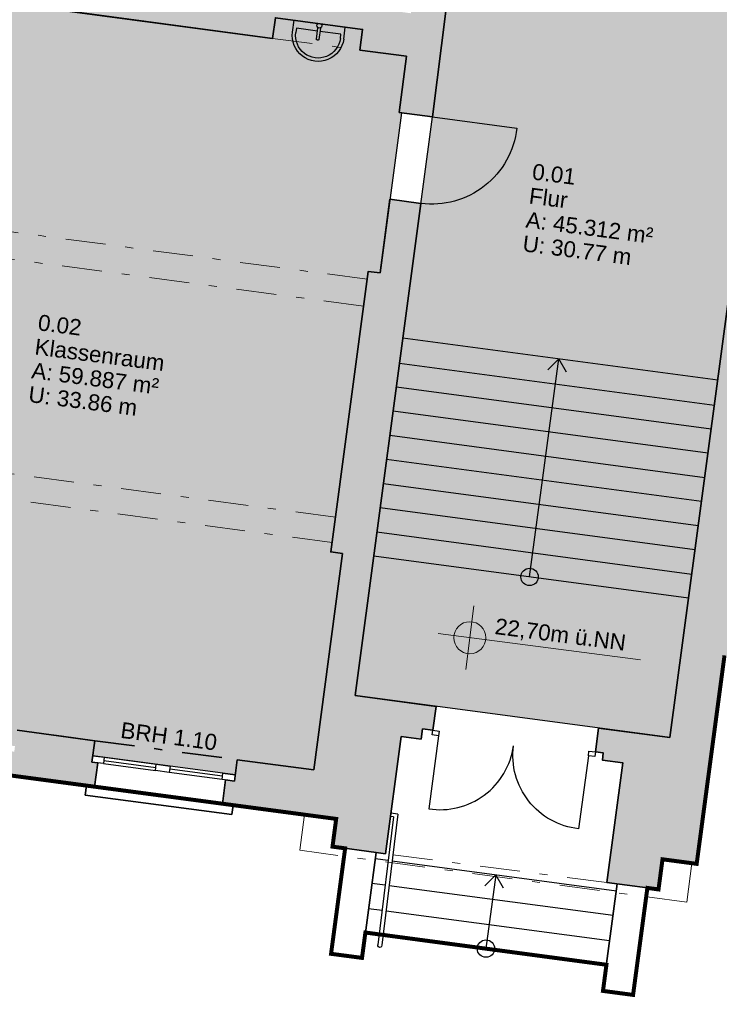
# Model space of a CAD drawing. Header units: metres. Extents: x 344112.5 to 344211.1, y 5709456.4 to 5709545.2.
# Tile 17 of 51: x 344121.7 to 344130.5, y 5709516.4 to 5709528.7. Entities that reach past the tile are written whole.
import ezdxf
from ezdxf.enums import TextEntityAlignment as Align

# ---------------------------------------------------------------- set-up
doc = ezdxf.new("R2010")
doc.units = ezdxf.units.M
doc.linetypes.add('AUSGEZOGEN', pattern=[0])
doc.linetypes.add('DASHDOT', pattern=[1, 0.5, -0.25, 0, -0.25])
doc.layers.add('Bemassung', color=7, linetype='Continuous')
doc.layers.add('Polygonflächen', color=7, linetype='Continuous')
doc.layers.add('BGF', color=2, linetype='Continuous', plot=False)
for name, color, linetype, lineweight in [('Decke', 7, 'DASHDOT', 18), ('Fenster', 7, 'AUSGEZOGEN', 25), ('Geländer', 7, 'Continuous', 25), ('Sanitär', 7, 'AUSGEZOGEN', 25), ('Schraffur', 8, 'Continuous', 25), ('Text', 7, 'Continuous', 13), ('Treppe', 7, 'AUSGEZOGEN', 25), ('Türen', 7, 'AUSGEZOGEN', 25), ('Unterzug', 7, 'DASHDOT', 18), ('Wand', 7, 'AUSGEZOGEN', 35)]:
    doc.layers.add(name, color=color, linetype=linetype, lineweight=lineweight)
doc.styles.get("Standard").update_dxf_attribs({"font": 'arial.ttf'})
doc.dimstyles.new('1', dxfattribs={"dimtxt": 0.2, "dimasz": 0.005, "dimexe": 0.08, "dimexo": 0, "dimgap": 0.05, "dimtad": 3, "dimzin": 3, "dimdsep": 46, "dimtxsty": 'Standard', "dimblk": '1000hands_BEMPFEIL', "dimcen": 1, "dimdle": 0.08, "dimse1": 1, "dimse2": 1, "dimclre": 256, "dimazin": 2, "dimtfac": 1, "dimtix": 1, "dimtmove": 2, "dimatfit": 3, "dimldrblk": '1000hands_BEMPFEIL', "dimfxl": 1, "dimtolj": 1, "dimtzin": 0, "dimarcsym": 0})
doc.dimstyles.new('Copy of 1', dxfattribs={"dimtxt": 0.2, "dimasz": 0.005, "dimexe": 0.08, "dimexo": 0, "dimgap": 0.05, "dimtad": 3, "dimdec": 0, "dimlfac": 100, "dimzin": 3, "dimdsep": 46, "dimtxsty": 'Standard', "dimblk": '1000hands_BEMPFEIL', "dimcen": 1, "dimdle": 0.08, "dimse1": 1, "dimse2": 1, "dimclre": 256, "dimazin": 2, "dimtfac": 1, "dimtdec": 0, "dimtix": 1, "dimtmove": 2, "dimatfit": 3, "dimldrblk": '1000hands_BEMPFEIL', "dimfxl": 1, "dimtolj": 1, "dimtzin": 0, "dimarcsym": 0})

# ---------------------------------------------------------------- blocks, each defined once
blk = doc.blocks.new('A$C3A5037E9')
at = {"layer": 'Sanitär'}
for p, q in [((-0.327, 0.153), (-0.327, 0)), ((-0.284, 0.098), (-0.284, 0.153)), ((-0.016, 0.201), (-0.016, 0.054)), ((0.016, 0.054), (0.016, 0.201)), ((0.284, 0.153), (0.284, 0.098)), ((0.327, 0.153), (0.327, 0)), ((-0.016, 0.098), (-0.284, 0.098)), ((0.284, 0.098), (0.016, 0.098))]:
    blk.add_line(p, q, dxfattribs=at)
blk.add_lwpolyline([(-0.327, 0), (0.327, 0)], dxfattribs=at)
for centre, radius, start, end in [((0, 0.153), 0.327, 360, 180), ((0, 0.025), 0.0327, 360, 180), ((0, 0.025), 0.0327, 180, 231.6705), ((0, 0.025), 0.0327, 308.3295, 360)]:
    blk.add_arc(centre, radius, start, end, dxfattribs=at)
at = {"layer": 'Sanitär', "ltscale": 0.5}
blk.add_arc((0, 0.153), 0.284, 360, 180, dxfattribs=at)
at = {"layer": 'Sanitär'}
blk.add_open_spline([(0.016, 0.201), (0.016, 0.202), (0.016, 0.205), (0.012, 0.208), (0.006, 0.21), (0, 0.211), (-0.006, 0.21), (-0.012, 0.208), (-0.016, 0.205), (-0.016, 0.202), (-0.016, 0.201)], degree=3, dxfattribs=at)
blk = doc.blocks.new('1000hands_BEMPFEIL')
at = {"color": 0}
for p, q in [((0, -25.4), (0, 25.4)), ((-25.4, 0), (25.4, 0)), ((-18, -18), (18, 18))]:
    blk.add_line(p, q, dxfattribs=at)
blk = doc.blocks.new('*D287')
at = {"layer": 'Bemassung', "color": 0, "lineweight": -2, "transparency": 16777216}
blk.add_line((344131.566, 5709510.061), (344129.964, 5709510.268), dxfattribs=at)
at = {"layer": 'Defpoints', "color": 0, "transparency": 16777216}
for p in [(344131.296, 5709520.625, 0), (344132.907, 5709520.409, 0), (344129.959, 5709510.268)]:
    blk.add_point(p, dxfattribs=at)
at = {"layer": 'Bemassung', "color": 0, "lineweight": -2, "transparency": 16777216, "xscale": 0.005, "yscale": 0.005, "zscale": 0.005}
for p, rotation in [((344129.959, 5709510.268), 172.6453569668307), ((344131.571, 5709510.06), 352.6453569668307)]:
    blk.add_blockref('1000hands_BEMPFEIL', p, dxfattribs=dict(at, rotation=rotation))
at = {"layer": 'Bemassung', "color": 0, "transparency": 16777216, "insert": (344130.785, 5709510.315), "char_height": 0.2, "attachment_point": 5, "rotation": 352.6454}
blk.add_mtext('\\A1;1.62', dxfattribs=at)
blk = doc.blocks.new('*D288')
at = {"layer": 'Bemassung', "color": 0, "lineweight": -2, "transparency": 16777216}
blk.add_line((344129.954, 5709510.269), (344127.756, 5709510.552), dxfattribs=at)
at = {"layer": 'Defpoints', "color": 0, "transparency": 16777216}
for p in [(344131.296, 5709520.625, 0), (344128.909, 5709519.521, 0), (344127.751, 5709510.553)]:
    blk.add_point(p, dxfattribs=at)
at = {"layer": 'Bemassung', "color": 0, "lineweight": -2, "transparency": 16777216, "xscale": 0.005, "yscale": 0.005, "zscale": 0.005}
for p, rotation in [((344127.751, 5709510.553), 172.6453569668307), ((344129.959, 5709510.268), 352.6453569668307)]:
    blk.add_blockref('1000hands_BEMPFEIL', p, dxfattribs=dict(at, rotation=rotation))
at = {"layer": 'Bemassung', "color": 0, "transparency": 16777216, "insert": (344128.875, 5709510.562), "char_height": 0.2, "attachment_point": 5, "rotation": 352.6454}
blk.add_mtext('\\A1;2.23', dxfattribs=at)
blk = doc.blocks.new('*D289')
at = {"layer": 'Bemassung', "color": 0, "lineweight": -2, "transparency": 16777216}
blk.add_line((344127.746, 5709510.554), (344125.723, 5709510.815), dxfattribs=at)
at = {"layer": 'Defpoints', "color": 0, "transparency": 16777216}
for p in [(344126.877, 5709519.793, 0), (344128.909, 5709519.521, 0), (344125.718, 5709510.816)]:
    blk.add_point(p, dxfattribs=at)
at = {"layer": 'Bemassung', "color": 0, "lineweight": -2, "transparency": 16777216, "xscale": 0.005, "yscale": 0.005, "zscale": 0.005}
for p, rotation in [((344125.718, 5709510.816), 172.6453569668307), ((344127.751, 5709510.553), 352.6453569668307)]:
    blk.add_blockref('1000hands_BEMPFEIL', p, dxfattribs=dict(at, rotation=rotation))
at = {"layer": 'Bemassung', "color": 0, "transparency": 16777216, "insert": (344126.754, 5709510.835), "char_height": 0.2, "attachment_point": 5, "rotation": 352.6454}
blk.add_mtext('\\A1;2.05', dxfattribs=at)
blk = doc.blocks.new('*D290')
at = {"layer": 'Bemassung', "color": 0, "lineweight": -2, "transparency": 16777216}
blk.add_line((344125.713, 5709510.816), (344123.253, 5709511.134), dxfattribs=at)
at = {"layer": 'Defpoints', "color": 0, "transparency": 16777216}
for p in [(344126.877, 5709519.793, 0), (344124.247, 5709518.873, 0), (344123.248, 5709511.134)]:
    blk.add_point(p, dxfattribs=at)
at = {"layer": 'Bemassung', "color": 0, "lineweight": -2, "transparency": 16777216, "xscale": 0.005, "yscale": 0.005, "zscale": 0.005}
for p, rotation in [((344123.248, 5709511.134), 172.6453569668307), ((344125.718, 5709510.816), 352.6453569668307)]:
    blk.add_blockref('1000hands_BEMPFEIL', p, dxfattribs=dict(at, rotation=rotation))
at = {"layer": 'Bemassung', "color": 0, "transparency": 16777216, "insert": (344124.503, 5709511.126), "char_height": 0.2, "attachment_point": 5, "rotation": 352.6454}
blk.add_mtext('\\A1;2.49', dxfattribs=at)
blk = doc.blocks.new('*D291')
at = {"layer": 'Bemassung', "color": 0, "lineweight": -2, "transparency": 16777216}
blk.add_line((344123.243, 5709511.135), (344121.654, 5709511.34), dxfattribs=at)
at = {"layer": 'Defpoints', "color": 0, "transparency": 16777216}
for p in [(344122.649, 5709519.086, 0), (344124.247, 5709518.873, 0), (344121.649, 5709511.341)]:
    blk.add_point(p, dxfattribs=at)
at = {"layer": 'Bemassung', "color": 0, "lineweight": -2, "transparency": 16777216, "xscale": 0.005, "yscale": 0.005, "zscale": 0.005}
for p, rotation in [((344121.649, 5709511.341), 172.6453569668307), ((344123.248, 5709511.134), 352.6453569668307)]:
    blk.add_blockref('1000hands_BEMPFEIL', p, dxfattribs=dict(at, rotation=rotation))
at = {"layer": 'Bemassung', "color": 0, "transparency": 16777216, "insert": (344122.468, 5709511.388), "char_height": 0.2, "attachment_point": 5, "rotation": 352.6454}
blk.add_mtext('\\A1;1.61', dxfattribs=at)
blk = doc.blocks.new('*D292')
at = {"layer": 'Bemassung', "color": 0, "lineweight": -2, "transparency": 16777216}
blk.add_line((344121.644, 5709511.341), (344120.501, 5709511.489), dxfattribs=at)
at = {"layer": 'Defpoints', "color": 0, "transparency": 16777216}
for p in [(344121.496, 5709519.24, 0), (344122.649, 5709519.086, 0), (344120.496, 5709511.49)]:
    blk.add_point(p, dxfattribs=at)
at = {"layer": 'Bemassung', "color": 0, "lineweight": -2, "transparency": 16777216, "xscale": 0.005, "yscale": 0.005, "zscale": 0.005}
for p, rotation in [((344120.496, 5709511.49), 172.6453569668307), ((344121.649, 5709511.341), 352.6453569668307)]:
    blk.add_blockref('1000hands_BEMPFEIL', p, dxfattribs=dict(at, rotation=rotation))
at = {"layer": 'Bemassung', "color": 0, "transparency": 16777216, "insert": (344121.092, 5709511.566), "char_height": 0.2, "attachment_point": 5, "rotation": 352.6454}
blk.add_mtext('\\A1;1.16', dxfattribs=at)
blk = doc.blocks.new('*D182')
at = {"layer": 'Bemassung', "color": 0, "lineweight": -2, "transparency": 16777216}
blk.add_line((344150.394, 5709506.622), (344129.051, 5709509.377), dxfattribs=at)
at = {"layer": 'Defpoints', "color": 0, "transparency": 16777216}
for p in [(344130.175, 5709518.121, 0), (344150.937, 5709510.797, 0), (344129.046, 5709509.378)]:
    blk.add_point(p, dxfattribs=at)
at = {"layer": 'Bemassung', "color": 0, "lineweight": -2, "transparency": 16777216, "xscale": 0.005, "yscale": 0.005, "zscale": 0.005}
for p, rotation in [((344129.046, 5709509.378), 172.6453569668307), ((344150.398, 5709506.622), 352.6453569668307)]:
    blk.add_blockref('1000hands_BEMPFEIL', p, dxfattribs=dict(at, rotation=rotation))
at = {"layer": 'Bemassung', "color": 0, "transparency": 16777216, "insert": (344139.742, 5709508.151), "char_height": 0.2, "attachment_point": 5, "rotation": 352.6454}
blk.add_mtext('\\A1;21.53', dxfattribs=at)
blk = doc.blocks.new('*D183')
at = {"layer": 'Bemassung', "color": 0, "lineweight": -2, "transparency": 16777216}
blk.add_line((344129.041, 5709509.378), (344117.246, 5709510.901), dxfattribs=at)
at = {"layer": 'Defpoints', "color": 0, "transparency": 16777216}
for p in [(344118.372, 5709519.658, 0), (344130.175, 5709518.121, 0), (344117.241, 5709510.901)]:
    blk.add_point(p, dxfattribs=at)
at = {"layer": 'Bemassung', "color": 0, "lineweight": -2, "transparency": 16777216, "xscale": 0.005, "yscale": 0.005, "zscale": 0.005}
for p, rotation in [((344117.241, 5709510.901), 172.6453569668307), ((344129.046, 5709509.378), 352.6453569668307)]:
    blk.add_blockref('1000hands_BEMPFEIL', p, dxfattribs=dict(at, rotation=rotation))
at = {"layer": 'Bemassung', "color": 0, "transparency": 16777216, "insert": (344123.163, 5709510.29), "char_height": 0.2, "attachment_point": 5, "rotation": 352.6454}
blk.add_mtext('\\A1;11.90', dxfattribs=at)
blk = doc.blocks.new('*D192')
at = {"layer": 'Bemassung', "color": 0, "lineweight": -2, "transparency": 16777216}
blk.add_line((344137.843, 5709507.234), (344128.394, 5709508.454), dxfattribs=at)
at = {"layer": 'Defpoints', "color": 0, "transparency": 16777216}
for p in [(344139.505, 5709520.072, 0), (344129.841, 5709519.699, 0), (344128.389, 5709508.454)]:
    blk.add_point(p, dxfattribs=at)
at = {"layer": 'Bemassung', "color": 0, "lineweight": -2, "transparency": 16777216, "xscale": 0.005, "yscale": 0.005, "zscale": 0.005}
for p, rotation in [((344128.389, 5709508.454), 172.6453569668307), ((344137.848, 5709507.233), 352.6453569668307)]:
    blk.add_blockref('1000hands_BEMPFEIL', p, dxfattribs=dict(at, rotation=rotation))
at = {"layer": 'Bemassung', "color": 0, "transparency": 16777216, "insert": (344133.138, 5709507.995), "char_height": 0.2, "attachment_point": 5, "rotation": 352.6454}
blk.add_mtext('\\A1;9.54', dxfattribs=at)
blk = doc.blocks.new('*D193')
at = {"layer": 'Bemassung', "color": 0, "lineweight": -2, "transparency": 16777216}
blk.add_line((344128.384, 5709508.455), (344124.457, 5709508.962), dxfattribs=at)
at = {"layer": 'Defpoints', "color": 0, "transparency": 16777216}
for p in [(344125.906, 5709520.225, 0), (344129.841, 5709519.699, 0), (344124.452, 5709508.962)]:
    blk.add_point(p, dxfattribs=at)
at = {"layer": 'Bemassung', "color": 0, "lineweight": -2, "transparency": 16777216, "xscale": 0.005, "yscale": 0.005, "zscale": 0.005}
for p, rotation in [((344124.452, 5709508.962), 172.6453569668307), ((344128.389, 5709508.454), 352.6453569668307)]:
    blk.add_blockref('1000hands_BEMPFEIL', p, dxfattribs=dict(at, rotation=rotation))
at = {"layer": 'Bemassung', "color": 0, "transparency": 16777216, "insert": (344126.44, 5709508.859), "char_height": 0.2, "attachment_point": 5, "rotation": 352.6454}
blk.add_mtext('\\A1;3.97', dxfattribs=at)
blk = doc.blocks.new('*D194')
at = {"layer": 'Bemassung', "color": 0, "lineweight": -2, "transparency": 16777216}
blk.add_line((344124.447, 5709508.963), (344124.066, 5709509.012), dxfattribs=at)
at = {"layer": 'Defpoints', "color": 0, "transparency": 16777216}
for p in [(344125.906, 5709520.225, 0), (344125.388, 5709519.295, 0), (344124.061, 5709509.013)]:
    blk.add_point(p, dxfattribs=at)
at = {"layer": 'Bemassung', "color": 0, "lineweight": -2, "transparency": 16777216, "xscale": 0.005, "yscale": 0.005, "zscale": 0.005}
for p, rotation in [((344124.061, 5709509.013), 172.6453569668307), ((344124.452, 5709508.962), 352.6453569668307)]:
    blk.add_blockref('1000hands_BEMPFEIL', p, dxfattribs=dict(at, rotation=rotation))
at = {"layer": 'Bemassung', "color": 0, "transparency": 16777216, "insert": (344124.276, 5709509.139), "char_height": 0.2, "attachment_point": 5, "rotation": 352.6454}
blk.add_mtext('\\A1;39', dxfattribs=at)
blk = doc.blocks.new('*D195')
at = {"layer": 'Bemassung', "color": 0, "lineweight": -2, "transparency": 16777216}
blk.add_line((344124.056, 5709509.014), (344117.664, 5709509.839), dxfattribs=at)
at = {"layer": 'Defpoints', "color": 0, "transparency": 16777216}
for p in [(344118.99, 5709520.15, 0), (344125.388, 5709519.295, 0), (344117.659, 5709509.839)]:
    blk.add_point(p, dxfattribs=at)
at = {"layer": 'Bemassung', "color": 0, "lineweight": -2, "transparency": 16777216, "xscale": 0.005, "yscale": 0.005, "zscale": 0.005}
for p, rotation in [((344117.659, 5709509.839), 172.6453569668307), ((344124.061, 5709509.013), 352.6453569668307)]:
    blk.add_blockref('1000hands_BEMPFEIL', p, dxfattribs=dict(at, rotation=rotation))
at = {"layer": 'Bemassung', "color": 0, "transparency": 16777216, "insert": (344120.879, 5709509.577), "char_height": 0.2, "attachment_point": 5, "rotation": 352.6454}
blk.add_mtext('\\A1;6.45', dxfattribs=at)
blk = doc.blocks.new('*D32')
at = {"layer": 'Bemassung', "color": 0, "lineweight": -2, "transparency": 16777216}
blk.add_line((344115.581, 5709515.365), (344116.329, 5709521.16), dxfattribs=at)
at = {"layer": 'Defpoints', "color": 0, "transparency": 16777216}
for p in [(344116.329, 5709521.165), (344118.53, 5709520.881, 0), (344150.937, 5709510.797, 0)]:
    blk.add_point(p, dxfattribs=at)
at = {"layer": 'Bemassung', "color": 0, "lineweight": -2, "transparency": 16777216, "xscale": 0.005, "yscale": 0.005, "zscale": 0.005}
for p, rotation in [((344116.329, 5709521.165), 82.6453569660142), ((344115.58, 5709515.36), 262.6453569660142)]:
    blk.add_blockref('1000hands_BEMPFEIL', p, dxfattribs=dict(at, rotation=rotation))
at = {"layer": 'Bemassung', "color": 0, "transparency": 16777216, "insert": (344115.804, 5709518.282), "char_height": 0.2, "attachment_point": 5, "rotation": 82.6454}
blk.add_mtext('\\A1;5.85', dxfattribs=at)
blk = doc.blocks.new('*D33')
at = {"layer": 'Bemassung', "color": 0, "lineweight": -2, "transparency": 16777216}
blk.add_line((344114.589, 5709515.493), (344115.179, 5709520.065), dxfattribs=at)
at = {"layer": 'Defpoints', "color": 0, "transparency": 16777216}
for p in [(344115.18, 5709520.07), (344118.372, 5709519.658, 0), (344150.937, 5709510.797, 0)]:
    blk.add_point(p, dxfattribs=at)
at = {"layer": 'Bemassung', "color": 0, "lineweight": -2, "transparency": 16777216, "xscale": 0.005, "yscale": 0.005, "zscale": 0.005}
for p, rotation in [((344115.18, 5709520.07), 82.6453569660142), ((344114.588, 5709515.488), 262.6453569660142)]:
    blk.add_blockref('1000hands_BEMPFEIL', p, dxfattribs=dict(at, rotation=rotation))
at = {"layer": 'Bemassung', "color": 0, "transparency": 16777216, "insert": (344114.733, 5709517.799), "char_height": 0.2, "attachment_point": 5, "rotation": 82.6454}
blk.add_mtext('\\A1;4.62', dxfattribs=at)
blk = doc.blocks.new('*D210')
at = {"layer": 'Bemassung', "color": 0, "lineweight": -2, "transparency": 16777216}
blk.add_line((344113.666, 5709516.154), (344114.26, 5709520.756), dxfattribs=at)
at = {"layer": 'Defpoints', "color": 0, "transparency": 16777216}
for p in [(344114.26, 5709520.761), (344118.99, 5709520.15, 0), (344151.564, 5709511.258, 0)]:
    blk.add_point(p, dxfattribs=at)
at = {"layer": 'Bemassung', "color": 0, "lineweight": -2, "transparency": 16777216, "xscale": 0.005, "yscale": 0.005, "zscale": 0.005}
for p, rotation in [((344114.26, 5709520.761), 82.6453569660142), ((344113.665, 5709516.149), 262.6453569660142)]:
    blk.add_blockref('1000hands_BEMPFEIL', p, dxfattribs=dict(at, rotation=rotation))
at = {"layer": 'Bemassung', "color": 0, "transparency": 16777216, "insert": (344113.812, 5709518.475), "char_height": 0.2, "attachment_point": 5, "rotation": 82.6454}
blk.add_mtext('\\A1;4.65', dxfattribs=at)
blk = doc.blocks.new('*D35')
at = {"layer": 'Bemassung', "color": 0, "lineweight": -2, "transparency": 16777216}
blk.add_line((344112.605, 5709515.749), (344115.706, 5709539.775), dxfattribs=at)
at = {"layer": 'Defpoints', "color": 0, "transparency": 16777216}
for p in [(344115.707, 5709539.78), (344120.884, 5709539.111, 0), (344150.937, 5709510.797, 0)]:
    blk.add_point(p, dxfattribs=at)
at = {"layer": 'Bemassung', "color": 0, "lineweight": -2, "transparency": 16777216, "xscale": 0.005, "yscale": 0.005, "zscale": 0.005}
for p, rotation in [((344115.707, 5709539.78), 82.6453569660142), ((344112.605, 5709515.744), 262.6453569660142)]:
    blk.add_blockref('1000hands_BEMPFEIL', p, dxfattribs=dict(at, rotation=rotation))
at = {"layer": 'Bemassung', "color": 0, "transparency": 16777216, "insert": (344114.005, 5709527.781), "char_height": 0.2, "attachment_point": 5, "rotation": 82.6454}
blk.add_mtext('\\A1;24.23', dxfattribs=at)
blk = doc.blocks.new('*D36')
at = {"layer": 'Bemassung', "color": 0, "lineweight": -2, "transparency": 16777216}
blk.add_line((344161.463, 5709503.177), (344116.99, 5709508.917), dxfattribs=at)
at = {"layer": 'Defpoints', "color": 0, "transparency": 16777216}
for p in [(344118.372, 5709519.658, 0), (344162.257, 5709509.284, 0), (344116.985, 5709508.918)]:
    blk.add_point(p, dxfattribs=at)
at = {"layer": 'Bemassung', "color": 0, "lineweight": -2, "transparency": 16777216, "xscale": 0.005, "yscale": 0.005, "zscale": 0.005}
for p, rotation in [((344116.985, 5709508.918), 172.6453569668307), ((344161.468, 5709503.176), 352.6453569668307)]:
    blk.add_blockref('1000hands_BEMPFEIL', p, dxfattribs=dict(at, rotation=rotation))
at = {"layer": 'Bemassung', "color": 0, "transparency": 16777216, "insert": (344139.246, 5709506.198), "char_height": 0.2, "attachment_point": 5, "rotation": 352.6454}
blk.add_mtext('\\A1;44.85', dxfattribs=at)

msp = doc.modelspace()

# ---------------------------------------------------------------- hatches: boundary and pattern name
at = {"layer": 'Polygonflächen'}
h = msp.add_hatch(color=254, dxfattribs=at)
h.dxf.hatch_style = 1
h.paths.add_polyline_path([(344131.303, 5709530.642), (344131.283, 5709530.645), (344131.331, 5709531.001), (344127.386, 5709531.529), (344126.872, 5709527.461), (344125.906, 5709520.225), (344129.841, 5709519.699)])
h = msp.add_hatch(color=134, dxfattribs=at)
h.dxf.hatch_style = 1
h.paths.add_polyline_path([(344126.07, 5709525.53), (344126.218, 5709525.51), (344126.486, 5709527.512), (344126.456, 5709527.516), (344126.55, 5709528.22), (344125.965, 5709528.298), (344126, 5709528.556), (344124.909, 5709528.702), (344124.875, 5709528.444), (344120.143, 5709529.076), (344120.065, 5709528.472), (344119.845, 5709528.5), (344119.612, 5709526.695), (344119.831, 5709526.667), (344119.676, 5709525.467), (344119.456, 5709525.495), (344119.226, 5709523.71), (344119.446, 5709523.682), (344119.292, 5709522.492), (344119.082, 5709522.518), (344118.873, 5709520.891), (344118.853, 5709520.743), (344119.063, 5709520.716), (344118.99, 5709520.15), (344119.902, 5709520.028), (344119.875, 5709519.83), (344121.654, 5709519.593), (344121.681, 5709519.791), (344121.79, 5709519.776), (344122.236, 5709519.717), (344122.652, 5709519.661), (344122.627, 5709519.473), (344124.406, 5709519.235), (344124.431, 5709519.423), (344125.388, 5709519.295), (344125.749, 5709522.001), (344125.601, 5709522.021)])
at = {"layer": 'Schraffur'}
h = msp.add_hatch(color=256, dxfattribs=at)
h.dxf.hatch_style = 1
h.paths.add_polyline_path([(344127.991, 5709536.058), (344127.585, 5709536.113), (344127.443, 5709535.052), (344127.314, 5709535.069), (344126.841, 5709531.531), (344126.97, 5709531.513), (344126.602, 5709528.758), (344121.785, 5709529.402), (344121.713, 5709528.866), (344124.875, 5709528.444), (344124.909, 5709528.702), (344126, 5709528.556), (344125.965, 5709528.298), (344126.55, 5709528.22), (344126.456, 5709527.516), (344126.872, 5709527.461), (344127.386, 5709531.529)])
h = msp.add_hatch(color=256, dxfattribs=at)
h.dxf.hatch_style = 1
h.paths.add_polyline_path([(344130.523, 5709520.728), (344131.296, 5709520.625), (344131.334, 5709520.912), (344131.235, 5709520.925), (344131.247, 5709521.014), (344131.199, 5709521.182), (344130.594, 5709521.263), (344131.258, 5709526.229), (344131, 5709526.263), (344131.145, 5709527.344), (344131.402, 5709527.309), (344131.455, 5709527.706), (344131.941, 5709527.641), (344131.994, 5709528.037), (344130.973, 5709528.174), (344129.841, 5709519.699), (344128.949, 5709519.818), (344128.909, 5709519.521), (344129.008, 5709519.508), (344128.996, 5709519.419), (344129.254, 5709519.384), (344129.054, 5709517.887), (344129.559, 5709517.82), (344129.698, 5709517.801), (344129.748, 5709518.178), (344130.175, 5709518.121)])
h = msp.add_hatch(color=256, dxfattribs=at)
h.dxf.hatch_style = 1
h.paths.add_polyline_path([(344126.483, 5709519.714), (344126.731, 5709519.681), (344126.748, 5709519.81), (344126.877, 5709519.793), (344126.917, 5709520.09), (344125.906, 5709520.225), (344126.728, 5709526.38), (344126.341, 5709526.432), (344126.218, 5709525.51), (344126.07, 5709525.53), (344125.601, 5709522.021), (344125.749, 5709522.001), (344125.388, 5709519.295), (344124.431, 5709519.423), (344124.396, 5709519.156), (344124.287, 5709519.17), (344124.247, 5709518.873), (344125.669, 5709518.683), (344125.623, 5709518.336), (344126.168, 5709518.263), (344126.287, 5709518.247)])
h = msp.add_hatch(color=256, dxfattribs=at)
h.dxf.hatch_style = 1
h.paths.add_polyline_path([(344122.688, 5709519.384), (344122.616, 5709519.393), (344122.652, 5709519.661), (344121.681, 5709519.791), (344121.645, 5709519.523), (344121.536, 5709519.538), (344121.496, 5709519.24), (344122.649, 5709519.086)])
at = {"layer": 'Text'}
h = msp.add_hatch(color=256, dxfattribs=at)
h.dxf.hatch_style = 1
h.paths.add_polyline_path([(344127.537, 5709520.924), (344127.141, 5709520.975, 1)])

# ---------------------------------------------------------------- linework, layer by layer
at = {"layer": 'BGF', "const_width": 0.05, "elevation": 0}
msp.add_lwpolyline([(344130.523, 5709520.728), (344130.175, 5709518.121), (344129.748, 5709518.178), (344129.698, 5709517.801), (344129.559, 5709517.82), (344129.38, 5709516.482), (344129.004, 5709516.532), (344129.047, 5709516.859), (344126.034, 5709517.262), (344125.992, 5709516.945), (344125.605, 5709516.996), (344125.781, 5709518.315), (344125.623, 5709518.336), (344125.669, 5709518.683), (344124.247, 5709518.873), (344122.649, 5709519.086), (344121.496, 5709519.24)], dxfattribs=at)
at = {"layer": 'Decke', "elevation": 0}
for points in [[(344124.875, 5709528.444), (344125.965, 5709528.298)], [(344130.115, 5709518.129), (344130.05, 5709517.643), (344125.213, 5709518.29), (344125.273, 5709518.736)], [(344129.054, 5709517.887), (344126.287, 5709518.247)]]:
    msp.add_lwpolyline(points, dxfattribs=at)
at = {"layer": 'Fenster', "elevation": 0}
for points in [[(344122.76, 5709519.374), (344122.616, 5709519.393), (344122.627, 5709519.473), (344122.771, 5709519.453)], [(344123.583, 5709519.264), (344123.409, 5709519.287), (344123.42, 5709519.367), (344123.593, 5709519.343)], [(344124.396, 5709519.156), (344124.242, 5709519.176), (344124.253, 5709519.255), (344124.406, 5709519.235)]]:
    msp.add_lwpolyline(points, close=True, dxfattribs=at)
for points in [[(344122.76, 5709519.374), (344123.409, 5709519.287)], [(344122.765, 5709519.414), (344123.415, 5709519.327)], [(344122.771, 5709519.453), (344123.42, 5709519.367)], [(344124.253, 5709519.255), (344123.593, 5709519.343)], [(344124.242, 5709519.176), (344123.583, 5709519.264)], [(344124.247, 5709519.216), (344123.588, 5709519.304)]]:
    msp.add_lwpolyline(points, dxfattribs=at)
at = {"layer": 'Geländer', "elevation": 0}
for points in [[(344126.439, 5709518.741), (344126.24, 5709517.103)], [(344126.439, 5709518.741), (344126.354, 5709518.753)], [(344126.384, 5709518.708), (344126.19, 5709517.11)], [(344126.384, 5709518.708), (344126.349, 5709518.713)]]:
    msp.add_lwpolyline(points, dxfattribs=at)
msp.add_lwpolyline([(344126.24, 5709517.103, -1.2), (344126.19, 5709517.11)], format="xyb", dxfattribs=at)
at = {"layer": 'Polygonflächen', "elevation": 0}
for points in [[(344125.906, 5709520.225), (344126.872, 5709527.461), (344127.386, 5709531.529), (344131.331, 5709531.001), (344131.283, 5709530.645), (344131.303, 5709530.642), (344129.841, 5709519.699), (344125.906, 5709520.225)], [(344120.143, 5709529.076), (344124.875, 5709528.444), (344124.909, 5709528.702), (344126, 5709528.556), (344125.965, 5709528.298), (344126.55, 5709528.22), (344126.456, 5709527.516), (344126.486, 5709527.512), (344126.218, 5709525.51), (344126.07, 5709525.53), (344125.601, 5709522.021), (344125.749, 5709522.001), (344125.388, 5709519.295), (344124.431, 5709519.423), (344124.406, 5709519.235), (344122.627, 5709519.473), (344122.652, 5709519.661), (344122.236, 5709519.717), (344121.79, 5709519.776), (344121.681, 5709519.791)]]:
    msp.add_lwpolyline(points, dxfattribs=at)
at = {"layer": 'Text'}
for p, q in [((344127.288, 5709520.552), (344127.39, 5709521.346)), ((344126.942, 5709521), (344129.471, 5709520.674))]:
    msp.add_line(p, q, dxfattribs=at)
msp.add_circle((344127.339, 5709520.949), 0.2, dxfattribs=at)
at = {"layer": 'Treppe'}
for p, q in [((344126.318, 5709518.162, 0), (344126.157, 5709518.184, 0)), ((344129.171, 5709517.781, 0), (344126.368, 5709518.156, 0)), ((344126.281, 5709517.854, 0), (344126.116, 5709517.876, 0)), ((344129.13, 5709517.474, 0), (344126.33, 5709517.848, 0)), ((344126.242, 5709517.537, 0), (344126.074, 5709517.559, 0)), ((344129.087, 5709517.157, 0), (344126.292, 5709517.53, 0)), ((344126.206, 5709517.239, 0), (344126.034, 5709517.262, 0)), ((344129.047, 5709516.859, 0), (344126.256, 5709517.232, 0))]:
    msp.add_line(p, q, dxfattribs=at)
at = {"layer": 'Treppe', "elevation": 0}
for points in [[(344130.438, 5709524.169), (344126.503, 5709524.695)], [(344128.086, 5709521.709), (344128.451, 5709524.435)], [(344128.547, 5709524.268), (344128.451, 5709524.435), (344128.315, 5709524.298)], [(344130.396, 5709523.852), (344126.461, 5709524.378)], [(344130.356, 5709523.555), (344126.421, 5709524.081)], [(344130.316, 5709523.258), (344126.381, 5709523.783)], [(344130.275, 5709522.95), (344126.34, 5709523.476)], [(344130.235, 5709522.653), (344126.3, 5709523.179)], [(344130.194, 5709522.346), (344126.259, 5709522.872)], [(344130.154, 5709522.048), (344126.219, 5709522.574)], [(344130.113, 5709521.741), (344126.178, 5709522.267)], [(344130.074, 5709521.444), (344126.139, 5709521.97)], [(344127.761, 5709517.815), (344127.664, 5709517.982), (344127.528, 5709517.845)], [(344127.664, 5709517.982), (344127.541, 5709517.061)]]:
    msp.add_lwpolyline(points, dxfattribs=at)
at = {"layer": 'Treppe'}
for centre in [(344128.086, 5709521.709, 0), (344127.541, 5709517.061, 0)]:
    msp.add_circle(centre, 0.109, dxfattribs=at)
at = {"layer": 'Türen', "elevation": 0}
for points in [[(344126.872, 5709527.461), (344127.926, 5709527.32, -0.419358), (344126.728, 5709526.38, -0.414214)], [(344126.948, 5709519.723), (344126.826, 5709518.809, 0.419358), (344127.885, 5709519.597, 0.414214)], [(344128.822, 5709519.472), (344128.699, 5709518.559, -0.419358), (344127.885, 5709519.597, -0.414214)]]:
    msp.add_lwpolyline(points, format="xyb", dxfattribs=at)
for points in [[(344126.948, 5709519.723), (344126.869, 5709519.733), (344126.877, 5709519.793), (344126.956, 5709519.782)], [(344128.901, 5709519.462), (344128.822, 5709519.472), (344128.829, 5709519.532), (344128.909, 5709519.521)]]:
    msp.add_lwpolyline(points, close=True, dxfattribs=at)
at = {"layer": 'Unterzug', "elevation": 0}
for points in [[(344126.056, 5709525.431), (344119.793, 5709526.268)], [(344126.011, 5709525.094), (344119.748, 5709525.931)], [(344125.659, 5709522.457), (344119.396, 5709523.294)], [(344125.617, 5709522.14), (344119.353, 5709522.977)]]:
    msp.add_lwpolyline(points, dxfattribs=at)
at = {"layer": 'Wand'}
for p, q in [((344126.287, 5709518.247, 0), (344126.483, 5709519.714, 0)), ((344126.483, 5709519.714, 0), (344126.731, 5709519.681, 0)), ((344126.731, 5709519.681, 0), (344126.748, 5709519.81, 0)), ((344121.496, 5709519.24, 0), (344122.649, 5709519.086, 0)), ((344122.531, 5709518.981, 0), (344124.365, 5709518.736, 0)), ((344124.247, 5709518.873, 0), (344125.669, 5709518.683, 0)), ((344125.669, 5709518.683, 0), (344125.623, 5709518.336, 0)), ((344125.605, 5709516.996, 0), (344125.781, 5709518.315, 0)), ((344125.623, 5709518.336, 0), (344126.168, 5709518.263, 0)), ((344126.168, 5709518.263, 0), (344125.992, 5709516.945, 0)), ((344126.168, 5709518.263, 0), (344126.287, 5709518.247, 0)), ((344129.004, 5709516.532, 0), (344129.183, 5709517.87, 0)), ((344129.559, 5709517.82, 0), (344129.38, 5709516.482, 0)), ((344125.992, 5709516.945, 0), (344125.605, 5709516.996, 0)), ((344129.38, 5709516.482, 0), (344129.004, 5709516.532, 0))]:
    msp.add_line(p, q, dxfattribs=at)
at = {"layer": 'Wand', "linetype": 'DASHDOT', "ltscale": 0.1}
msp.add_line((344122.649, 5709519.086, 0), (344124.247, 5709518.873, 0), dxfattribs=at)
at = {"layer": 'Wand', "elevation": 0}
for points in [[(344126.872, 5709527.461), (344127.386, 5709531.529), (344127.991, 5709536.058)], [(344124.875, 5709528.444), (344121.713, 5709528.866)], [(344125.965, 5709528.298), (344126, 5709528.556), (344124.909, 5709528.702), (344124.875, 5709528.444)], [(344126.55, 5709528.22), (344125.965, 5709528.298)], [(344126.456, 5709527.516), (344126.55, 5709528.22)], [(344130.973, 5709528.174), (344129.841, 5709519.699)], [(344126.872, 5709527.461), (344126.456, 5709527.516)], [(344125.906, 5709520.225), (344126.728, 5709526.38)], [(344126.218, 5709525.51), (344126.341, 5709526.432)], [(344126.728, 5709526.38), (344126.341, 5709526.432)], [(344125.749, 5709522.001), (344125.601, 5709522.021), (344126.07, 5709525.53), (344126.218, 5709525.51)], [(344125.388, 5709519.295), (344125.749, 5709522.001)], [(344130.523, 5709520.728), (344130.175, 5709518.121)], [(344126.877, 5709519.793), (344126.917, 5709520.09), (344125.906, 5709520.225)], [(344121.681, 5709519.791), (344122.652, 5709519.661)], [(344126.748, 5709519.81), (344126.877, 5709519.793)], [(344128.909, 5709519.521), (344128.949, 5709519.818)], [(344129.841, 5709519.699), (344128.949, 5709519.818)], [(344122.652, 5709519.661), (344122.616, 5709519.393), (344122.688, 5709519.384), (344122.649, 5709519.086)], [(344128.909, 5709519.521), (344129.008, 5709519.508), (344128.996, 5709519.419), (344129.254, 5709519.384), (344129.054, 5709517.887), (344129.559, 5709517.82)], [(344124.431, 5709519.423), (344124.396, 5709519.156), (344124.287, 5709519.17), (344124.247, 5709518.873)], [(344124.431, 5709519.423), (344125.388, 5709519.295)], [(344122.531, 5709518.981), (344122.547, 5709519.1)], [(344124.365, 5709518.736), (344124.381, 5709518.855)], [(344129.559, 5709517.82), (344129.698, 5709517.801), (344129.748, 5709518.178), (344130.175, 5709518.121)]]:
    msp.add_lwpolyline(points, dxfattribs=at)
at = {"layer": 'Wand', "linetype": 'DASHDOT', "elevation": 0}
msp.add_lwpolyline([(344122.652, 5709519.661), (344124.431, 5709519.423)], dxfattribs=at)

# ---------------------------------------------------------------- block references
at = {"xscale": -0.9873264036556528, "yscale": 0.9873264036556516, "zscale": 0.9873264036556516, "rotation": 172.3889648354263}
msp.add_blockref('A$C3A5037E9', (344125.463, 5709528.628, 0), dxfattribs=at)

# ---------------------------------------------------------------- texts
at = {"layer": 'Text'}
for s, p in [('0.01', (344128.11, 5709526.681, 0)), ('Flur', (344128.07, 5709526.38, 0)), ('A: 45.312 m²', (344128.03, 5709526.08, 0)), ('U: 30.77 m', (344127.99, 5709525.783, 0)), ('0.02', (344121.932, 5709524.795, 0)), ('Klassenraum', (344121.892, 5709524.492, 0)), ('A: 59.887 m²', (344121.852, 5709524.195, 0)), ('U: 33.86 m', (344121.813, 5709523.898, 0))]:
    msp.add_text(s, height=0.2, rotation=352.6454, dxfattribs=at).set_placement(p)
for s, rotation, p in [('22,70m ü.NN', 352.6454, (344128.47, 5709520.973)), ('BRH 1.10', 352.389, (344123.578, 5709519.717, 0))]:
    msp.add_text(s, height=0.2, rotation=rotation, dxfattribs=at).set_placement(p, align=Align.MIDDLE)

# ---------------------------------------------------------------- dimensions: what is measured, and where the dimension line sits
at = {"layer": 'Bemassung'}
for base, p1, p2, angle, dimstyle, picture, middle in [((344115.707, 5709539.78), (344150.937, 5709510.797, 0), (344120.884, 5709539.111, 0), 82.6454, '1', '*D35', (344114.005, 5709527.781)), ((344116.329, 5709521.165), (344150.937, 5709510.797, 0), (344118.53, 5709520.881, 0), 82.6454, '1', '*D32', (344115.804, 5709518.282)), ((344114.26, 5709520.761), (344151.564, 5709511.258, 0), (344118.99, 5709520.15, 0), 82.6454, '1', '*D210', (344113.812, 5709518.475)), ((344127.751, 5709510.553), (344131.296, 5709520.625, 0), (344128.909, 5709519.521, 0), 352.6454, '1', '*D288', (344128.875, 5709510.562)), ((344129.9592, 5709510.2681), (344132.9067, 5709520.4094, 0), (344131.296, 5709520.6246, 0), 352.6454, '1', '*D287', (344130.7845, 5709510.315)), ((344115.18, 5709520.07), (344150.937, 5709510.797, 0), (344118.372, 5709519.658, 0), 82.6454, '1', '*D33', (344114.733, 5709517.799)), ((344124.061, 5709509.013), (344125.906, 5709520.225, 0), (344125.388, 5709519.295, 0), 352.6454, 'Copy of 1', '*D194', (344124.276, 5709509.139)), ((344124.452, 5709508.962), (344129.841, 5709519.699, 0), (344125.906, 5709520.225, 0), 352.6454, '1', '*D193', (344126.44, 5709508.859)), ((344117.659, 5709509.839), (344125.388, 5709519.295, 0), (344118.99, 5709520.15, 0), 352.6454, '1', '*D195', (344120.879, 5709509.577)), ((344128.389, 5709508.454), (344139.505, 5709520.072, 0), (344129.841, 5709519.699, 0), 352.6454, '1', '*D192', (344133.138, 5709507.995)), ((344123.248, 5709511.134), (344126.877, 5709519.793, 0), (344124.247, 5709518.873, 0), 352.6454, '1', '*D290', (344124.503, 5709511.126)), ((344125.718, 5709510.816), (344128.909, 5709519.521, 0), (344126.877, 5709519.793, 0), 352.6454, '1', '*D289', (344126.754, 5709510.835)), ((344116.985, 5709508.918), (344162.257, 5709509.284, 0), (344118.372, 5709519.658, 0), 352.6454, '1', '*D36', (344139.246, 5709506.198)), ((344117.241, 5709510.901), (344130.175, 5709518.121, 0), (344118.372, 5709519.658, 0), 352.6454, '1', '*D183', (344123.163, 5709510.29)), ((344120.496, 5709511.49), (344122.649, 5709519.086, 0), (344121.496, 5709519.24, 0), 352.6454, '1', '*D292', (344121.092, 5709511.566)), ((344121.649, 5709511.341), (344124.247, 5709518.873, 0), (344122.649, 5709519.086, 0), 352.6454, '1', '*D291', (344122.468, 5709511.388)), ((344129.046, 5709509.378), (344150.937, 5709510.797, 0), (344130.175, 5709518.121, 0), 352.6454, '1', '*D182', (344139.742, 5709508.151))]:
    dim = msp.add_linear_dim(base=base, p1=p1, p2=p2, angle=angle, dimstyle=dimstyle, dxfattribs=at)
    dim.commit()
    dim.dimension.update_dxf_attribs({"geometry": picture, "text_midpoint": middle})

doc.saveas('drawing.dxf')
